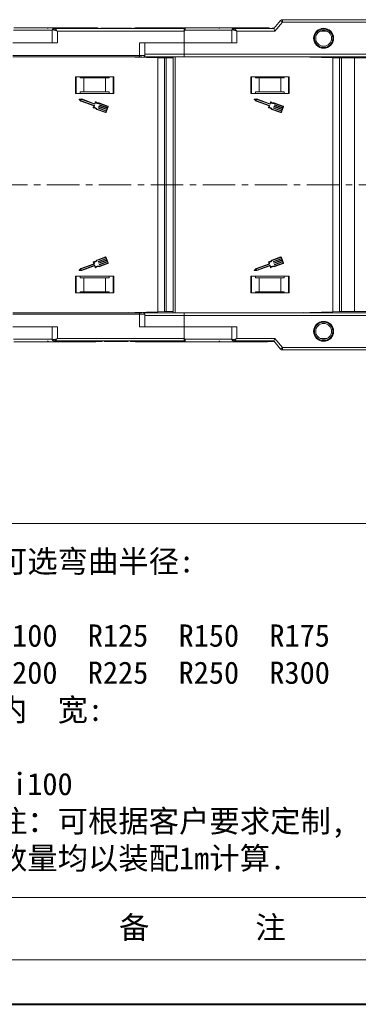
# Model space of a CAD drawing. Header units: millimetres. Extents: x 3059 to 4529, y 344 to 1377.
# Tile 6 of 42: x 3738 to 3870, y 344 to 729. Entities that reach past the tile are written whole.
import ezdxf

# ---------------------------------------------------------------- set-up
doc = ezdxf.new("R2010")
doc.units = ezdxf.units.MM
doc.linetypes.add('CENTERX2', pattern=[20.32, 12.7, -2.54, 2.54, -2.54])
doc.layers.add('标注线', color=7, linetype='Continuous', lineweight=15)
doc.styles.add('样式 6', font='仿宋_GB2312.ttf')

msp = doc.modelspace()

# ---------------------------------------------------------------- linework, layer by layer
at = {"color": 7, "linetype": 'Continuous', "lineweight": 15}
for p, q in [((3840.088, 728.399), (3837.387, 725.248)), ((3837.847, 724.248), (3840.847, 727.748)), ((3840.847, 727.748), (3840.088, 728.399)), ((3840.847, 727.748), (3840.847, 728.748)), ((3893.387, 728.748), (3840.847, 728.748)), ((3840.847, 727.748), (3893.387, 727.748)), ((3750.815, 724.598), (3735.621, 724.598)), ((3750.815, 724.748), (3750.815, 719.748)), ((3751.325, 724.748), (3750.815, 724.748)), ((3802.387, 725.248), (3751.697, 725.248)), ((3752.815, 724.248), (3802.387, 724.248)), ((3752.815, 719.748), (3752.815, 724.248)), ((3768.603, 725.448), (3768.414, 725.448)), ((3768.603, 725.296), (3768.603, 725.448)), ((3768.923, 725.448), (3768.603, 725.448)), ((3773.015, 725.248), (3768.647, 725.248)), ((3768.923, 725.248), (3768.923, 725.448)), ((3769.756, 725.248), (3769.756, 725.448)), ((3773.015, 725.448), (3769.756, 725.448)), ((3773.015, 725.248), (3773.015, 725.448)), ((3773.795, 725.248), (3773.795, 725.448)), ((3776.797, 725.248), (3773.977, 725.248)), ((3775.394, 725.248), (3775.394, 725.448)), ((3776.448, 725.248), (3776.448, 725.448)), ((3777.535, 725.248), (3777.535, 725.448)), ((3777.759, 725.248), (3777.759, 725.448)), ((3797.873, 725.248), (3777.759, 725.248)), ((3778.271, 725.248), (3778.271, 725.448)), ((3780.836, 725.448), (3778.271, 725.448)), ((3780.836, 725.248), (3780.836, 725.448)), ((3781.797, 725.448), (3780.836, 725.448)), ((3781.797, 725.248), (3781.797, 725.448)), ((3782.63, 725.248), (3782.63, 725.448)), ((3786.028, 725.448), (3782.63, 725.448)), ((3786.028, 725.248), (3786.028, 725.448)), ((3788.015, 725.448), (3787.054, 725.448)), ((3787.054, 725.248), (3787.054, 725.448)), ((3788.015, 725.248), (3788.015, 725.448)), ((3788.652, 725.248), (3788.652, 725.448)), ((3789.167, 725.248), (3789.167, 725.448)), ((3789.297, 725.248), (3789.297, 725.448)), ((3789.297, 725.448), (3790.259, 725.448)), ((3790.259, 725.248), (3790.259, 725.448)), ((3802.387, 725.246), (3802.387, 725.248)), ((3802.621, 724.598), (3802.387, 724.248)), ((3802.387, 724.248), (3802.387, 719.748)), ((3820.95, 724.598), (3802.621, 724.598)), ((3802.737, 725.598), (3802.737, 725.598)), ((3820.95, 724.748), (3820.95, 719.748)), ((3821.459, 724.748), (3820.95, 724.748)), ((3837.387, 725.248), (3821.832, 725.248)), ((3822.95, 719.748), (3822.95, 724.248)), ((3822.95, 724.248), (3837.847, 724.248)), ((3835.603, 725.448), (3835.414, 725.448)), ((3835.603, 725.296), (3835.603, 725.448)), ((3835.923, 725.448), (3835.603, 725.448)), ((3837.387, 725.248), (3835.647, 725.248)), ((3835.923, 725.248), (3835.923, 725.448)), ((3836.756, 725.248), (3836.756, 725.448)), ((3837.558, 725.448), (3836.756, 725.448)), ((3837.387, 725.248), (3837.847, 724.248)), ((3855.456, 724.248), (3858.318, 724.248)), ((3735.387, 719.748), (3752.815, 719.748)), ((3802.387, 719.748), (3784.958, 719.748)), ((3784.958, 719.748), (3784.958, 714.748)), ((3786.958, 714.748), (3786.958, 719.748)), ((3802.387, 715.248), (3802.387, 719.748)), ((3802.387, 719.748), (3822.95, 719.748)), ((3784.958, 714.748), (3735.387, 714.748)), ((3735.387, 714.248), (3784.958, 714.248)), ((3778.627, 714.248), (3792.036, 713.871)), ((3779.45, 714.225), (3779.45, 714.248)), ((3780.129, 714.229), (3779.949, 714.246)), ((3779.949, 714.211), (3779.949, 714.246)), ((3780.483, 714.196), (3780.129, 714.229)), ((3780.129, 714.229), (3780.129, 714.206)), ((3784.958, 714.748), (3784.958, 714.248)), ((3786.958, 714.748), (3784.958, 714.748)), ((3802.387, 715.248), (3786.958, 715.248)), ((3792.036, 713.871), (3792.036, 614.625)), ((3794.648, 713.798), (3792.036, 713.871)), ((3794.648, 614.698), (3794.648, 713.798)), ((3794.648, 713.798), (3795.395, 713.798)), ((3795.395, 713.798), (3795.395, 614.698)), ((3798.096, 713.798), (3795.395, 713.798)), ((3798.096, 714.248), (3798.096, 614.248)), ((3798.896, 614.248), (3798.896, 714.248)), ((3893.387, 715.248), (3802.387, 715.248)), ((3802.387, 714.248), (3802.387, 715.248)), ((3893.387, 714.248), (3802.387, 714.248)), ((3847.127, 714.248), (3860.536, 713.871)), ((3847.95, 714.225), (3847.95, 714.248)), ((3848.427, 714.248), (3848.449, 714.246)), ((3848.629, 714.229), (3848.449, 714.246)), ((3848.449, 714.211), (3848.449, 714.246)), ((3848.983, 714.196), (3848.629, 714.229)), ((3848.629, 714.229), (3848.629, 714.206)), ((3860.536, 713.871), (3860.536, 614.625)), ((3863.148, 713.798), (3860.536, 713.871)), ((3863.148, 614.698), (3863.148, 713.798)), ((3863.148, 713.798), (3863.895, 713.798)), ((3863.895, 713.798), (3863.895, 614.698)), ((3868.996, 713.798), (3863.895, 713.798)), ((3868.996, 614.698), (3868.996, 713.798)), ((3887.032, 713.798), (3868.996, 713.798)), ((3774.887, 706.448), (3759.887, 706.448)), ((3759.887, 706.448), (3759.887, 699.948)), ((3760.137, 699.948), (3760.137, 706.448)), ((3761.773, 706.048), (3761.773, 706.448)), ((3761.773, 706.048), (3763.137, 706.048)), ((3763.137, 706.048), (3763.137, 700.548)), ((3771.637, 706.048), (3763.137, 706.048)), ((3771.637, 700.548), (3771.637, 706.048)), ((3771.637, 706.048), (3773.001, 706.048)), ((3773.001, 706.448), (3773.001, 706.048)), ((3774.637, 706.448), (3774.637, 699.948)), ((3774.887, 699.948), (3774.887, 706.448)), ((3843.387, 706.448), (3828.387, 706.448)), ((3828.387, 706.448), (3828.387, 699.948)), ((3828.637, 706.448), (3828.637, 699.948)), ((3830.273, 706.048), (3830.273, 706.448)), ((3831.637, 706.048), (3830.273, 706.048)), ((3831.637, 700.548), (3831.637, 706.048)), ((3840.137, 706.048), (3831.637, 706.048)), ((3840.137, 706.048), (3840.137, 700.548)), ((3841.501, 706.048), (3840.137, 706.048)), ((3841.501, 706.448), (3841.501, 706.048)), ((3843.137, 699.948), (3843.137, 706.448)), ((3843.387, 699.948), (3843.387, 706.448)), ((3761.773, 700.548), (3761.773, 699.948)), ((3763.137, 700.548), (3761.773, 700.548)), ((3771.637, 700.548), (3763.137, 700.548)), ((3773.001, 700.548), (3771.637, 700.548)), ((3773.001, 699.948), (3773.001, 700.548)), ((3830.273, 700.548), (3831.637, 700.548)), ((3830.273, 699.948), (3830.273, 700.548)), ((3831.637, 700.548), (3840.137, 700.548)), ((3840.137, 700.548), (3841.501, 700.548)), ((3841.501, 700.548), (3841.501, 699.948)), ((3759.887, 699.948), (3774.887, 699.948)), ((3761.311, 697.567), (3762.006, 696.917)), ((3762.319, 697.774), (3761.369, 697.725)), ((3762.291, 697.589), (3761.593, 697.553)), ((3761.593, 697.553), (3762.104, 697.075)), ((3762.006, 696.917), (3767.073, 695.066)), ((3762.104, 697.075), (3767.264, 695.19)), ((3767.452, 695.704), (3762.291, 697.589)), ((3767.343, 695.938), (3762.319, 697.774)), ((3767.628, 696.585), (3767.402, 695.965)), ((3767.753, 696.393), (3767.511, 695.731)), ((3772.512, 695.02), (3769.115, 696.261)), ((3828.387, 699.948), (3843.387, 699.948)), ((3829.811, 697.567), (3830.506, 696.917)), ((3830.819, 697.774), (3829.869, 697.725)), ((3830.791, 697.589), (3830.093, 697.553)), ((3830.093, 697.553), (3830.604, 697.075)), ((3830.506, 696.917), (3835.573, 695.066)), ((3830.604, 697.075), (3835.764, 695.19)), ((3835.952, 695.704), (3830.791, 697.589)), ((3835.843, 695.938), (3830.819, 697.774)), ((3836.128, 696.585), (3835.902, 695.965)), ((3836.253, 696.393), (3836.011, 695.731)), ((3841.012, 695.02), (3837.615, 696.261)), ((3767.073, 695.066), (3766.831, 694.403)), ((3767.292, 695.131), (3767.05, 694.469)), ((3768.176, 693.692), (3771.574, 692.45)), ((3768.292, 693.843), (3771.636, 692.622)), ((3768.746, 694.212), (3768.777, 694.297)), ((3771.878, 693.019), (3768.773, 694.153)), ((3768.836, 694.324), (3771.941, 693.19)), ((3768.965, 694.811), (3768.996, 694.897)), ((3772.097, 693.618), (3768.992, 694.753)), ((3769.055, 694.924), (3772.16, 693.79)), ((3772.45, 694.849), (3769.106, 696.071)), ((3769.184, 695.411), (3769.216, 695.497)), ((3772.316, 694.218), (3769.211, 695.352)), ((3769.274, 695.524), (3772.379, 694.389)), ((3771.753, 692.676), (3771.878, 693.019)), ((3771.924, 692.613), (3772.676, 694.669)), ((3771.941, 693.19), (3772.097, 693.618)), ((3772.16, 693.79), (3772.316, 694.218)), ((3772.379, 694.389), (3772.504, 694.732)), ((3835.573, 695.066), (3835.331, 694.403)), ((3835.792, 695.131), (3835.55, 694.469)), ((3836.676, 693.692), (3840.074, 692.45)), ((3836.792, 693.843), (3840.136, 692.622)), ((3837.246, 694.212), (3837.277, 694.297)), ((3840.378, 693.019), (3837.273, 694.153)), ((3837.336, 694.324), (3840.441, 693.19)), ((3837.465, 694.811), (3837.496, 694.897)), ((3840.597, 693.618), (3837.492, 694.753)), ((3837.555, 694.924), (3840.66, 693.79)), ((3840.95, 694.849), (3837.606, 696.071)), ((3837.684, 695.411), (3837.716, 695.497)), ((3840.816, 694.218), (3837.711, 695.352)), ((3837.774, 695.524), (3840.879, 694.389)), ((3840.253, 692.676), (3840.378, 693.019)), ((3840.424, 692.613), (3841.176, 694.669)), ((3840.441, 693.19), (3840.597, 693.618)), ((3840.66, 693.79), (3840.816, 694.218)), ((3840.879, 694.389), (3841.004, 694.732)), ((3771.574, 636.045), (3768.176, 634.804)), ((3768.292, 634.652), (3771.636, 635.874)), ((3771.878, 635.477), (3768.773, 634.343)), ((3768.836, 634.171), (3771.941, 635.306)), ((3772.097, 634.877), (3768.992, 633.743)), ((3769.055, 633.572), (3772.16, 634.706)), ((3771.753, 635.82), (3771.878, 635.477)), ((3772.676, 633.826), (3771.924, 635.882)), ((3771.941, 635.306), (3772.097, 634.877)), ((3772.16, 634.706), (3772.316, 634.278)), ((3840.074, 636.045), (3836.676, 634.804)), ((3836.792, 634.652), (3840.136, 635.874)), ((3840.378, 635.477), (3837.273, 634.343)), ((3837.336, 634.171), (3840.441, 635.306)), ((3840.597, 634.877), (3837.492, 633.743)), ((3837.555, 633.572), (3840.66, 634.706)), ((3840.253, 635.82), (3840.378, 635.477)), ((3841.176, 633.826), (3840.424, 635.882)), ((3840.441, 635.306), (3840.597, 634.877)), ((3840.66, 634.706), (3840.816, 634.278)), ((3762.006, 631.579), (3761.311, 630.929)), ((3761.593, 630.942), (3762.104, 631.42)), ((3762.291, 630.906), (3761.593, 630.942)), ((3767.073, 633.43), (3762.006, 631.579)), ((3762.104, 631.42), (3767.264, 633.306)), ((3767.452, 632.792), (3762.291, 630.906)), ((3762.319, 630.722), (3767.343, 632.558)), ((3766.831, 634.093), (3767.073, 633.43)), ((3767.292, 633.364), (3767.05, 634.027)), ((3767.402, 632.531), (3767.628, 631.911)), ((3767.753, 632.103), (3767.511, 632.765)), ((3768.746, 634.284), (3768.777, 634.198)), ((3768.965, 633.685), (3768.996, 633.599)), ((3772.45, 633.647), (3769.106, 632.425)), ((3769.115, 632.234), (3772.512, 633.476)), ((3769.184, 633.085), (3769.216, 632.999)), ((3772.316, 634.278), (3769.211, 633.143)), ((3769.274, 632.972), (3772.379, 634.107)), ((3772.379, 634.107), (3772.504, 633.764)), ((3830.506, 631.579), (3829.811, 630.929)), ((3830.093, 630.942), (3830.604, 631.42)), ((3830.791, 630.906), (3830.093, 630.942)), ((3835.573, 633.43), (3830.506, 631.579)), ((3830.604, 631.42), (3835.764, 633.306)), ((3835.952, 632.792), (3830.791, 630.906)), ((3830.819, 630.722), (3835.843, 632.558)), ((3835.331, 634.093), (3835.573, 633.43)), ((3835.792, 633.364), (3835.55, 634.027)), ((3835.902, 632.531), (3836.128, 631.911)), ((3836.253, 632.103), (3836.011, 632.765)), ((3837.246, 634.284), (3837.277, 634.198)), ((3837.465, 633.685), (3837.496, 633.599)), ((3840.95, 633.647), (3837.606, 632.425)), ((3837.615, 632.234), (3841.012, 633.476)), ((3837.684, 633.085), (3837.716, 632.999)), ((3840.816, 634.278), (3837.711, 633.143)), ((3837.774, 632.972), (3840.879, 634.107)), ((3840.879, 634.107), (3841.004, 633.764)), ((3774.887, 628.548), (3759.887, 628.548)), ((3759.887, 628.548), (3759.887, 622.048)), ((3760.137, 622.048), (3760.137, 628.548)), ((3761.369, 630.771), (3762.319, 630.722)), ((3761.773, 628.548), (3761.773, 627.948)), ((3761.773, 627.948), (3763.137, 627.948)), ((3763.137, 627.948), (3763.137, 622.448)), ((3763.137, 627.948), (3771.637, 627.948)), ((3771.637, 622.448), (3771.637, 627.948)), ((3771.637, 627.948), (3773.001, 627.948)), ((3773.001, 627.948), (3773.001, 628.548)), ((3774.637, 628.548), (3774.637, 622.048)), ((3774.887, 622.048), (3774.887, 628.548)), ((3843.387, 628.548), (3828.387, 628.548)), ((3828.387, 628.548), (3828.387, 622.048)), ((3828.637, 628.548), (3828.637, 622.048)), ((3829.869, 630.771), (3830.819, 630.722)), ((3830.273, 627.948), (3830.273, 628.548)), ((3831.637, 627.948), (3830.273, 627.948)), ((3831.637, 622.448), (3831.637, 627.948)), ((3840.137, 627.948), (3831.637, 627.948)), ((3841.501, 627.948), (3840.137, 627.948)), ((3840.137, 627.948), (3840.137, 622.448)), ((3841.501, 628.548), (3841.501, 627.948)), ((3843.137, 622.048), (3843.137, 628.548)), ((3843.387, 622.048), (3843.387, 628.548)), ((3759.887, 622.048), (3774.887, 622.048)), ((3763.137, 622.448), (3761.773, 622.448)), ((3761.773, 622.048), (3761.773, 622.448)), ((3763.137, 622.448), (3771.637, 622.448)), ((3773.001, 622.448), (3771.637, 622.448)), ((3773.001, 622.448), (3773.001, 622.048)), ((3828.387, 622.048), (3843.387, 622.048)), ((3830.273, 622.448), (3831.637, 622.448)), ((3830.273, 622.048), (3830.273, 622.448)), ((3831.637, 622.448), (3840.137, 622.448)), ((3840.137, 622.448), (3841.501, 622.448)), ((3841.501, 622.448), (3841.501, 622.048)), ((3784.958, 614.248), (3735.387, 614.248)), ((3735.387, 613.748), (3784.958, 613.748)), ((3792.036, 614.625), (3778.627, 614.248)), ((3779.45, 614.248), (3779.45, 614.271)), ((3779.949, 614.25), (3779.949, 614.285)), ((3779.949, 614.25), (3780.129, 614.267)), ((3780.129, 614.267), (3780.483, 614.3)), ((3780.129, 614.29), (3780.129, 614.267)), ((3784.958, 613.748), (3784.958, 614.248)), ((3784.958, 613.748), (3784.958, 608.748)), ((3784.958, 613.748), (3786.958, 613.748)), ((3786.958, 608.748), (3786.958, 613.748)), ((3786.958, 613.248), (3802.387, 613.248)), ((3792.036, 614.625), (3794.648, 614.698)), ((3795.395, 614.698), (3794.648, 614.698)), ((3795.395, 614.698), (3798.096, 614.698)), ((3802.387, 614.248), (3802.387, 613.248)), ((3802.387, 614.248), (3893.387, 614.248)), ((3802.387, 608.748), (3802.387, 613.248)), ((3802.387, 613.248), (3893.387, 613.248)), ((3860.536, 614.625), (3847.127, 614.248)), ((3847.95, 614.248), (3847.95, 614.271)), ((3848.449, 614.25), (3848.427, 614.248)), ((3848.449, 614.25), (3848.449, 614.285)), ((3848.449, 614.25), (3848.629, 614.267)), ((3848.629, 614.267), (3848.983, 614.3)), ((3848.629, 614.29), (3848.629, 614.267)), ((3860.536, 614.625), (3863.148, 614.698)), ((3863.895, 614.698), (3863.148, 614.698)), ((3863.895, 614.698), (3868.996, 614.698)), ((3868.996, 614.698), (3887.032, 614.698)), ((3752.815, 608.748), (3735.387, 608.748)), ((3750.815, 608.748), (3750.815, 603.748)), ((3752.815, 604.248), (3752.815, 608.748)), ((3784.958, 608.748), (3802.387, 608.748)), ((3802.387, 608.748), (3802.387, 604.248)), ((3822.95, 608.748), (3802.387, 608.748)), ((3820.95, 608.748), (3820.95, 603.748)), ((3822.95, 604.248), (3822.95, 608.748)), ((3802.387, 604.248), (3752.815, 604.248)), ((3802.387, 604.248), (3802.621, 603.898)), ((3837.847, 604.248), (3822.95, 604.248)), ((3837.387, 603.248), (3837.847, 604.248)), ((3840.847, 600.748), (3837.847, 604.248)), ((3858.318, 604.248), (3855.456, 604.248)), ((3735.621, 603.898), (3750.815, 603.898)), ((3750.815, 603.748), (3751.325, 603.748)), ((3751.697, 603.248), (3802.387, 603.248)), ((3770.269, 603.048), (3768.414, 603.048)), ((3768.647, 603.248), (3773.387, 603.248)), ((3770.269, 603.248), (3770.269, 603.048)), ((3771.103, 603.048), (3771.103, 603.248)), ((3771.423, 603.048), (3771.103, 603.048)), ((3771.423, 603.048), (3771.423, 603.248)), ((3772.823, 603.048), (3771.423, 603.048)), ((3772.823, 603.048), (3772.823, 603.248)), ((3773.784, 603.048), (3772.823, 603.048)), ((3773.784, 603.248), (3773.784, 603.048)), ((3773.915, 603.248), (3773.915, 603.048)), ((3774.5, 603.048), (3774.413, 603.048)), ((3774.429, 603.248), (3774.429, 603.048)), ((3774.5, 603.248), (3774.5, 603.048)), ((3775.066, 603.248), (3775.066, 603.048)), ((3775.066, 603.248), (3785.323, 603.248)), ((3776.028, 603.048), (3775.066, 603.048)), ((3776.028, 603.048), (3776.028, 603.248)), ((3777.054, 603.048), (3777.054, 603.248)), ((3780.451, 603.048), (3777.054, 603.048)), ((3780.451, 603.048), (3780.451, 603.248)), ((3781.284, 603.048), (3781.284, 603.248)), ((3782.246, 603.048), (3781.284, 603.048)), ((3782.246, 603.048), (3782.246, 603.248)), ((3784.81, 603.048), (3782.246, 603.048)), ((3784.81, 603.048), (3784.81, 603.248)), ((3785.323, 603.048), (3785.323, 603.248)), ((3785.546, 603.248), (3785.546, 603.048)), ((3786.284, 603.248), (3789.105, 603.248)), ((3786.634, 603.248), (3786.634, 603.048)), ((3787.688, 603.248), (3787.688, 603.048)), ((3790.066, 603.248), (3790.066, 603.048)), ((3790.066, 603.248), (3797.873, 603.248)), ((3802.621, 603.898), (3820.95, 603.898)), ((3802.737, 602.898), (3802.737, 602.898)), ((3821.459, 603.748), (3820.95, 603.748)), ((3821.62, 603.248), (3821.832, 603.248)), ((3821.832, 603.248), (3837.387, 603.248)), ((3837.269, 603.048), (3835.414, 603.048)), ((3835.647, 603.248), (3837.387, 603.248)), ((3837.269, 603.248), (3837.269, 603.048)), ((3837.387, 603.248), (3840.088, 600.097)), ((3840.088, 600.097), (3840.847, 600.748)), ((3893.387, 600.748), (3840.847, 600.748)), ((3840.847, 600.748), (3840.847, 599.748)), ((3840.847, 599.748), (3893.387, 599.748))]:
    msp.add_line(p, q, dxfattribs=at)
at = {"color": 1, "linetype": 'CENTERX2', "lineweight": 13}
msp.add_line((4371, 664.248), (3534.948, 664.248), dxfattribs=at)
at = {"color": 7, "lineweight": 13}
for p, q in [((3722.983, 531.919), (4502.143, 531.919)), ((3145.66, 361.489), (3876.074, 361.489))]:
    msp.add_line(p, q, dxfattribs=at)
at = {"color": 7, "lineweight": 15}
msp.add_line((3145.66, 385.836), (3876.074, 385.836), dxfattribs=at)
at = {"color": 7, "lineweight": 40}
msp.add_line((3058.706, 344.099), (4519.534, 344.099), dxfattribs=at)
at = {"color": 7, "linetype": 'Continuous', "lineweight": 15, "flags": 128}
msp.add_lwpolyline([(3802.387, 603.248), (3802.387, 603.248)], dxfattribs=at)
at = {"color": 7, "linetype": 'Continuous', "lineweight": 15}
for centre, radius in [((3856.887, 721.498), 3.9), ((3856.887, 721.498), 3.1), ((3856.887, 606.998), 3.9), ((3856.887, 606.998), 3.1)]:
    msp.add_circle(centre, radius, dxfattribs=at)
for centre, radius, start, end in [((3840.847, 727.748), 1, 90, 139.39871), ((3748.817, 725.248), 0.35, 0.00041, 90.00191), ((3751.315, 724.748), 0.5, 90, 180), ((3751.772, 724.803), 0.451, 99.5202, 187.08135), ((3767.887, 724.598), 1, 40.5416, 90), ((3783.667, 724.598), 1, 90, 121.78833), ((3802.737, 725.248), 0.35, 89.99809, 179.99965), ((3766.843, 657.671), 75.89, 61.87179, 62.07191), ((3815.817, 725.248), 0.35, 0.00041, 90.00191), ((3821.45, 724.748), 0.5, 90, 180), ((3821.906, 724.803), 0.451, 99.5202, 187.08135), ((3834.887, 724.598), 1, 40.5416, 90), ((3786.458, 714.748), 0.5, 270, 0), ((3761.374, 697.633), 0.0912, 92.951, 226.90808), ((3767.714, 696.554), 0.0912, 44.41454, 159.92954), ((3768.747, 697.566), 1.538, 229.69289, 283.48884), ((3768.747, 697.566), 1.355, 224.41454, 285.7472), ((3829.874, 697.633), 0.0912, 92.951, 226.90808), ((3836.214, 696.554), 0.0912, 44.41454, 159.92954), ((3837.247, 697.566), 1.538, 229.69289, 283.48884), ((3837.247, 697.566), 1.355, 224.41454, 285.7472), ((3766.917, 694.372), 0.0912, 159.92954, 275.44455), ((3767.054, 692.931), 1.355, 34.11188, 95.44455), ((3767.054, 692.931), 1.538, 36.37025, 90.1662), ((3767.249, 695.147), 0.0456, 339.92954, 69.92954), ((3767.359, 695.981), 0.0456, 249.92954, 339.92954), ((3767.468, 695.747), 0.0456, 249.92954, 339.92954), ((3768.789, 694.196), 0.0456, 159.92954, 249.92954), ((3768.82, 694.282), 0.0456, 69.92954, 159.92954), ((3769.008, 694.796), 0.0456, 159.92954, 249.92954), ((3769.039, 694.881), 0.0456, 69.92954, 159.92954), ((3769.227, 695.395), 0.0456, 159.92954, 249.92954), ((3769.258, 695.481), 0.0456, 69.92954, 159.92954), ((3771.667, 692.707), 0.274, 249.92954, 339.92954), ((3771.667, 692.707), 0.0912, 249.92954, 339.92954), ((3772.419, 694.763), 0.0912, 339.92954, 69.92954), ((3772.419, 694.763), 0.274, 339.92954, 69.92954), ((3835.417, 694.372), 0.0912, 159.92954, 275.44455), ((3835.554, 692.931), 1.355, 34.11188, 95.44455), ((3835.554, 692.931), 1.538, 36.37025, 90.1662), ((3835.749, 695.147), 0.0456, 339.92954, 69.92954), ((3835.859, 695.981), 0.0456, 249.92954, 339.92954), ((3835.968, 695.747), 0.0456, 249.92954, 339.92954), ((3837.289, 694.196), 0.0456, 159.92954, 249.92954), ((3837.32, 694.282), 0.0456, 69.92954, 159.92954), ((3837.508, 694.796), 0.0456, 159.92954, 249.92954), ((3837.539, 694.881), 0.0456, 69.92954, 159.92954), ((3837.727, 695.395), 0.0456, 159.92954, 249.92954), ((3837.758, 695.481), 0.0456, 69.92954, 159.92954), ((3840.167, 692.707), 0.274, 249.92954, 339.92954), ((3840.167, 692.707), 0.0912, 249.92954, 339.92954), ((3840.919, 694.763), 0.0912, 339.92954, 69.92954), ((3840.919, 694.763), 0.274, 339.92954, 69.92954), ((3767.054, 635.564), 1.355, 264.55545, 325.88812), ((3771.667, 635.788), 0.274, 20.07046, 110.07046), ((3771.667, 635.788), 0.0912, 20.07046, 110.07046), ((3835.554, 635.564), 1.355, 264.55545, 325.88812), ((3840.167, 635.788), 0.274, 20.07046, 110.07046), ((3840.167, 635.788), 0.0912, 20.07046, 110.07046), ((3761.374, 630.862), 0.0912, 133.09192, 267.049), ((3766.917, 634.124), 0.0912, 84.55545, 200.07046), ((3767.054, 635.564), 1.538, 269.8338, 323.62975), ((3767.249, 633.349), 0.0456, 290.07046, 20.07046), ((3767.359, 632.515), 0.0456, 20.07046, 110.07046), ((3767.468, 632.749), 0.0456, 20.07046, 110.07046), ((3767.714, 631.942), 0.0912, 200.07046, 315.58546), ((3768.747, 630.93), 1.538, 76.51116, 130.30711), ((3768.747, 630.93), 1.355, 74.2528, 135.58546), ((3768.789, 634.3), 0.0456, 110.07046, 200.07046), ((3768.82, 634.214), 0.0456, 200.07046, 290.07046), ((3769.008, 633.7), 0.0456, 110.07046, 200.07046), ((3769.039, 633.614), 0.0456, 200.07046, 290.07046), ((3769.227, 633.101), 0.0456, 110.07046, 200.07046), ((3769.258, 633.015), 0.0456, 200.07046, 290.07046), ((3772.419, 633.733), 0.0912, 290.07046, 20.07046), ((3772.419, 633.733), 0.274, 290.07046, 20.07046), ((3829.874, 630.862), 0.0912, 133.09192, 267.049), ((3835.417, 634.124), 0.0912, 84.55545, 200.07046), ((3835.554, 635.564), 1.538, 269.8338, 323.62975), ((3835.749, 633.349), 0.0456, 290.07046, 20.07046), ((3835.859, 632.515), 0.0456, 20.07046, 110.07046), ((3835.968, 632.749), 0.0456, 20.07046, 110.07046), ((3836.214, 631.942), 0.0912, 200.07046, 315.58546), ((3837.247, 630.93), 1.538, 76.51116, 130.30711), ((3837.247, 630.93), 1.355, 74.2528, 135.58546), ((3837.289, 634.3), 0.0456, 110.07046, 200.07046), ((3837.32, 634.214), 0.0456, 200.07046, 290.07046), ((3837.508, 633.7), 0.0456, 110.07046, 200.07046), ((3837.539, 633.614), 0.0456, 200.07046, 290.07046), ((3837.727, 633.101), 0.0456, 110.07046, 200.07046), ((3837.758, 633.015), 0.0456, 200.07046, 290.07046), ((3840.919, 633.733), 0.0912, 290.07046, 20.07046), ((3840.919, 633.733), 0.274, 290.07046, 20.07046), ((3786.458, 613.748), 0.5, 360, 90), ((3748.817, 603.248), 0.35, 269.99809, 359.99959), ((3751.315, 603.748), 0.5, 180, 270), ((3751.772, 603.692), 0.451, 172.91869, 260.47981), ((3767.887, 603.898), 1, 270, 319.4584), ((3783.667, 603.898), 1, 238.21167, 270), ((3766.843, 670.825), 75.89, 297.92809, 298.12821), ((3802.737, 603.248), 0.35, 180.00057, 270.00191), ((3815.817, 603.248), 0.35, 269.99809, 359.99959), ((3821.45, 603.748), 0.5, 180, 270), ((3821.906, 603.692), 0.451, 172.91865, 260.4798), ((3834.887, 603.898), 1, 270, 319.4584), ((3840.847, 600.748), 1, 220.60129, 270)]:
    msp.add_arc(centre, radius, start, end, dxfattribs=at)
for points, knots in [([(3767.887, 725.598), (3767.841, 725.598), (3767.747, 725.598), (3766.976, 725.598), (3765.81, 725.598), (3764.339, 725.598), (3762.691, 725.598), (3760.751, 725.598), (3757.795, 725.598), (3754.361, 725.598), (3750.584, 725.598), (3747.348, 725.598), (3743.705, 725.598), (3739.715, 725.598), (3737.05, 725.598), (3735.737, 725.598)], [0, 0, 0, 0, 0.0777263, 0.157824, 0.2401354, 0.3044544, 0.368763, 0.4344301, 0.5000865, 0.631237, 0.695556, 0.7598647, 0.8421852, 0.9222807, 1, 1, 1, 1]), ([(3752.815, 724.248), (3752.546, 724.364), (3752.127, 724.545), (3751.629, 724.716), (3751.419, 724.738), (3751.325, 724.748)], [0, 0, 0, 0, 0.4984129, 0.772928, 1, 1, 1, 1]), ([(3751.697, 725.248), (3751.765, 725.231), (3751.909, 725.195), (3752.188, 724.945), (3752.498, 724.615), (3752.709, 724.37), (3752.815, 724.248)], [0, 0, 0, 0, 0.2343503, 0.4981953, 0.748869, 1, 1, 1, 1]), ([(3775.394, 725.448), (3775.26, 725.448), (3774.857, 725.448), (3774.202, 725.448), (3773.584, 725.448), (3773.156, 725.448), (3773.025, 725.448), (3773.017, 725.448), (3773.015, 725.448)], [0, 0, 0, 0, 0.1013981, 0.3069957, 0.5061443, 0.6852619, 0.9245571, 1, 1, 1, 1]), ([(3776.448, 725.448), (3776.386, 725.448), (3776.261, 725.448), (3776.077, 725.448), (3775.902, 725.448), (3775.734, 725.448), (3775.565, 725.448), (3775.451, 725.448), (3775.394, 725.448)], [0, 0, 0, 0, 0.1854289, 0.3721896, 0.5277082, 0.6838775, 0.8416784, 1, 1, 1, 1]), ([(3777.535, 725.448), (3777.475, 725.448), (3777.355, 725.448), (3777.038, 725.448), (3776.718, 725.448), (3776.476, 725.448), (3776.448, 725.448)], [0, 0, 0, 0, 0.2508959, 0.5021661, 0.9405117, 1, 1, 1, 1]), ([(3777.759, 725.448), (3777.758, 725.448), (3777.757, 725.448), (3777.742, 725.448), (3777.718, 725.448), (3777.677, 725.448), (3777.62, 725.448), (3777.564, 725.448), (3777.535, 725.448)], [0, 0, 0, 0, 0.15395018, 0.3081809, 0.47869905, 0.64996124, 0.82420256, 1, 1, 1, 1]), ([(3778.271, 725.448), (3778.192, 725.448), (3778.106, 725.448), (3777.938, 725.448), (3777.928, 725.448)], [0, 0, 0, 0, 0.9398926, 1, 1, 1, 1]), ([(3802.387, 725.598), (3801.92, 725.598), (3800.461, 725.598), (3798.149, 725.598), (3795.482, 725.598), (3792.205, 725.598), (3789.416, 725.598), (3787.214, 725.598), (3785.743, 725.598), (3784.577, 725.598), (3783.806, 725.598), (3783.713, 725.598), (3783.667, 725.598)], [0, 0, 0, 0, 0.0417359, 0.1303349, 0.2208054, 0.3112613, 0.4919493, 0.5805627, 0.6691617, 0.7825761, 0.8929282, 1, 1, 1, 1]), ([(3788.015, 725.448), (3788.018, 725.448), (3788.023, 725.448), (3788.072, 725.448), (3788.162, 725.448), (3788.28, 725.448), (3788.447, 725.448), (3788.574, 725.448), (3788.652, 725.448)], [0, 0, 0, 0, 0.2920273, 0.5048541, 0.6139046, 0.723685, 0.8298165, 1, 1, 1, 1]), ([(3788.652, 725.448), (3788.693, 725.448), (3788.778, 725.448), (3788.888, 725.448), (3788.982, 725.448), (3789.054, 725.448), (3789.117, 725.448), (3789.15, 725.448), (3789.167, 725.448)], [0, 0, 0, 0, 0.202387, 0.4109073, 0.5578292, 0.7094718, 0.8532239, 1, 1, 1, 1]), ([(3789.167, 725.448), (3789.186, 725.448), (3789.224, 725.448), (3789.252, 725.448), (3789.271, 725.448), (3789.284, 725.448), (3789.292, 725.448), (3789.296, 725.448), (3789.297, 725.448)], [0, 0, 0, 0, 0.1938055, 0.3931273, 0.5440688, 0.6954121, 0.8476129, 1, 1, 1, 1]), ([(3802.387, 724.722), (3802.387, 724.815), (3802.387, 725), (3802.387, 725.162), (3802.387, 725.192), (3802.387, 725.201)], [0, 0, 0, 0, 0.412979, 0.8259867, 1, 1, 1, 1]), ([(3802.737, 725.598), (3802.737, 725.591), (3802.738, 725.577), (3802.737, 725.474), (3802.735, 725.328), (3802.723, 725.145), (3802.704, 724.962), (3802.674, 724.776), (3802.638, 724.654), (3802.621, 724.598)], [0, 0, 0, 0, 0.172016, 0.3127556, 0.4995985, 0.630391, 0.7580256, 0.8892284, 1, 1, 1, 1]), ([(3834.887, 725.598), (3834.841, 725.598), (3834.747, 725.598), (3833.976, 725.598), (3832.81, 725.598), (3831.339, 725.598), (3829.691, 725.598), (3827.751, 725.598), (3824.795, 725.598), (3821.361, 725.598), (3817.584, 725.598), (3814.348, 725.598), (3810.705, 725.598), (3806.715, 725.598), (3804.05, 725.598), (3802.737, 725.598)], [0, 0, 0, 0, 0.0777263, 0.157824, 0.2401354, 0.3044544, 0.368763, 0.4344301, 0.5000865, 0.631237, 0.695556, 0.7598647, 0.8421852, 0.9222807, 1, 1, 1, 1]), ([(3822.95, 724.248), (3822.68, 724.364), (3822.262, 724.545), (3821.763, 724.716), (3821.554, 724.738), (3821.459, 724.748)], [0, 0, 0, 0, 0.49841293, 0.77292805, 1, 1, 1, 1]), ([(3821.832, 725.248), (3821.715, 725.248), (3821.589, 725.248), (3821.554, 725.248), (3821.552, 725.248)], [0, 0, 0, 0, 0.93147, 1, 1, 1, 1]), ([(3821.832, 725.248), (3821.9, 725.231), (3822.043, 725.195), (3822.323, 724.945), (3822.632, 724.615), (3822.844, 724.37), (3822.95, 724.248)], [0, 0, 0, 0, 0.2343503, 0.4981953, 0.748869, 1, 1, 1, 1]), ([(3853.287, 721.498), (3853.335, 721.951), (3853.41, 722.649), (3853.858, 723.489), (3854.323, 724.061), (3854.896, 724.529), (3855.735, 724.963), (3856.887, 725.185), (3858.039, 724.963), (3858.877, 724.529), (3859.45, 724.061), (3859.916, 723.489), (3860.364, 722.65), (3860.439, 721.951), (3860.487, 721.498)], [0, 0, 0, 0, 0.1197215, 0.184837, 0.25, 0.3151155, 0.3802785, 0.5, 0.6197215, 0.684837, 0.75, 0.8151155, 0.8802785, 1, 1, 1, 1]), ([(3860.487, 721.498), (3860.439, 721.045), (3860.364, 720.346), (3859.916, 719.507), (3859.451, 718.935), (3858.878, 718.467), (3858.039, 718.033), (3856.887, 717.811), (3855.735, 718.033), (3854.896, 718.467), (3854.323, 718.935), (3853.858, 719.507), (3853.41, 720.346), (3853.335, 721.045), (3853.287, 721.498)], [0, 0, 0, 0, 0.1197215, 0.184837, 0.25, 0.3151155, 0.3802785, 0.5, 0.6197215, 0.684837, 0.75, 0.8151155, 0.8802785, 1, 1, 1, 1]), ([(3784.958, 714.248), (3785.117, 714.248), (3785.443, 714.248), (3785.803, 714.248), (3785.947, 714.248), (3785.98, 714.248)], [0, 0, 0, 0, 0.4212182, 0.866389, 1, 1, 1, 1]), ([(3802.387, 714.248), (3801.066, 714.248), (3798.383, 714.248), (3794.358, 714.248), (3790.691, 714.248), (3788.045, 714.248), (3786.783, 714.248), (3786.458, 714.248)], [0, 0, 0, 0, 0.2377682, 0.4829101, 0.7349567, 0.9319731, 1, 1, 1, 1]), ([(3785.94, 614.248), (3785.92, 614.248), (3785.788, 614.248), (3785.442, 614.248), (3785.117, 614.248), (3784.958, 614.248)], [0, 0, 0, 0, 0.0866478, 0.5559493, 1, 1, 1, 1]), ([(3786.29, 614.248), (3786.67, 614.248), (3787.987, 614.248), (3790.69, 614.248), (3794.358, 614.248), (3798.383, 614.248), (3801.066, 614.248), (3802.387, 614.248)], [0, 0, 0, 0, 0.0787743, 0.2735433, 0.5226472, 0.7649677, 1, 1, 1, 1]), ([(3853.287, 606.998), (3853.335, 607.451), (3853.41, 608.149), (3853.858, 608.989), (3854.323, 609.561), (3854.896, 610.029), (3855.735, 610.463), (3856.887, 610.685), (3858.039, 610.463), (3858.877, 610.029), (3859.45, 609.561), (3859.916, 608.989), (3860.364, 608.15), (3860.439, 607.451), (3860.487, 606.998)], [0, 0, 0, 0, 0.1197215, 0.184837, 0.25, 0.3151155, 0.3802785, 0.5, 0.6197215, 0.684837, 0.75, 0.8151155, 0.8802785, 1, 1, 1, 1]), ([(3751.325, 603.748), (3751.419, 603.758), (3751.629, 603.779), (3752.127, 603.951), (3752.546, 604.132), (3752.815, 604.248)], [0, 0, 0, 0, 0.2270634, 0.5015869, 1, 1, 1, 1]), ([(3752.815, 604.248), (3752.709, 604.125), (3752.498, 603.88), (3752.188, 603.551), (3751.909, 603.3), (3751.765, 603.265), (3751.697, 603.248)], [0, 0, 0, 0, 0.25113093, 0.50180461, 0.76564074, 1, 1, 1, 1]), ([(3821.459, 603.748), (3821.554, 603.758), (3821.763, 603.779), (3822.262, 603.951), (3822.68, 604.132), (3822.95, 604.248)], [0, 0, 0, 0, 0.2270634, 0.5015869, 1, 1, 1, 1]), ([(3822.95, 604.248), (3822.844, 604.125), (3822.632, 603.88), (3822.322, 603.551), (3822.043, 603.3), (3821.9, 603.265), (3821.832, 603.248)], [0, 0, 0, 0, 0.2515188, 0.5017844, 0.7656323, 1, 1, 1, 1]), ([(3860.487, 606.998), (3860.439, 606.545), (3860.364, 605.846), (3859.916, 605.007), (3859.451, 604.435), (3858.878, 603.967), (3858.039, 603.533), (3856.887, 603.311), (3855.735, 603.533), (3854.896, 603.967), (3854.323, 604.435), (3853.858, 605.007), (3853.41, 605.846), (3853.335, 606.545), (3853.287, 606.998)], [0, 0, 0, 0, 0.1197215, 0.184837, 0.25, 0.3151155, 0.3802785, 0.5, 0.6197215, 0.684837, 0.75, 0.8151155, 0.8802785, 1, 1, 1, 1]), ([(3735.737, 602.898), (3737.05, 602.898), (3739.716, 602.898), (3743.705, 602.898), (3747.348, 602.898), (3750.584, 602.898), (3753.409, 602.898), (3756.07, 602.898), (3759.349, 602.898), (3762.137, 602.898), (3764.339, 602.898), (3765.81, 602.898), (3766.977, 602.898), (3767.747, 602.898), (3767.841, 602.898), (3767.887, 602.898)], [0, 0, 0, 0, 0.077724, 0.157824, 0.2401354, 0.3044544, 0.368763, 0.4344301, 0.5000865, 0.631237, 0.695556, 0.7598646, 0.8421852, 0.9222831, 1, 1, 1, 1]), ([(3773.784, 603.048), (3773.786, 603.048), (3773.789, 603.048), (3773.798, 603.048), (3773.812, 603.048), (3773.833, 603.048), (3773.863, 603.048), (3773.897, 603.048), (3773.915, 603.048)], [0, 0, 0, 0, 0.1559964, 0.3121249, 0.4808949, 0.6502119, 0.8232477, 1, 1, 1, 1]), ([(3773.915, 603.048), (3773.955, 603.048), (3774.031, 603.048), (3774.201, 603.048), (3774.336, 603.048), (3774.413, 603.048), (3774.429, 603.048)], [0, 0, 0, 0, 0.3303982, 0.6247668, 0.9173609, 1, 1, 1, 1]), ([(3774.429, 603.048), (3774.517, 603.048), (3774.656, 603.048), (3774.831, 603.048), (3774.95, 603.048), (3775.06, 603.048), (3775.064, 603.048), (3775.066, 603.048)], [0, 0, 0, 0, 0.1893295, 0.3022223, 0.4156123, 0.5487324, 1, 1, 1, 1]), ([(3776.028, 603.048), (3776.051, 603.048), (3776.178, 603.048), (3776.531, 603.048), (3776.867, 603.048), (3777.054, 603.048)], [0, 0, 0, 0, 0.0930869, 0.4988707, 1, 1, 1, 1]), ([(3783.667, 602.898), (3783.713, 602.898), (3783.806, 602.898), (3784.577, 602.898), (3785.743, 602.898), (3787.214, 602.898), (3788.862, 602.898), (3790.802, 602.898), (3793.757, 602.898), (3797.203, 602.898), (3800.461, 602.898), (3801.92, 602.898), (3802.387, 602.898)], [0, 0, 0, 0, 0.1070847, 0.2174366, 0.3308382, 0.4194516, 0.5080506, 0.5985211, 0.688977, 0.869665, 0.9582783, 1, 1, 1, 1]), ([(3785.323, 603.048), (3785.323, 603.048), (3785.324, 603.048), (3785.339, 603.048), (3785.364, 603.048), (3785.405, 603.048), (3785.462, 603.048), (3785.518, 603.048), (3785.546, 603.048)], [0, 0, 0, 0, 0.1539502, 0.3081809, 0.478699, 0.6499612, 0.8242026, 1, 1, 1, 1]), ([(3785.546, 603.048), (3785.606, 603.048), (3785.726, 603.048), (3786.043, 603.048), (3786.364, 603.048), (3786.605, 603.048), (3786.634, 603.048)], [0, 0, 0, 0, 0.2508959, 0.50216611, 0.94051172, 1, 1, 1, 1]), ([(3786.634, 603.048), (3786.696, 603.048), (3786.82, 603.048), (3787.004, 603.048), (3787.18, 603.048), (3787.347, 603.048), (3787.517, 603.048), (3787.631, 603.048), (3787.688, 603.048)], [0, 0, 0, 0, 0.1854289, 0.3721896, 0.5277082, 0.6838775, 0.8416784, 1, 1, 1, 1]), ([(3787.688, 603.048), (3787.821, 603.048), (3788.225, 603.048), (3788.879, 603.048), (3789.498, 603.048), (3789.925, 603.048), (3790.056, 603.048), (3790.064, 603.048), (3790.066, 603.048)], [0, 0, 0, 0, 0.1013981, 0.3069957, 0.5061443, 0.6852619, 0.9245571, 1, 1, 1, 1]), ([(3802.387, 603.248), (3802.387, 603.259), (3802.387, 603.281), (3802.387, 603.454), (3802.387, 603.639), (3802.387, 603.755), (3802.387, 603.773)], [0, 0, 0, 0, 0.3133566, 0.6267132, 0.9400698, 1, 1, 1, 1]), ([(3802.621, 603.898), (3802.638, 603.842), (3802.675, 603.718), (3802.704, 603.532), (3802.723, 603.351), (3802.735, 603.168), (3802.737, 603.022), (3802.738, 602.919), (3802.737, 602.905), (3802.737, 602.898)], [0, 0, 0, 0, 0.1117977, 0.2443303, 0.368648, 0.5004012, 0.6872226, 0.8279677, 1, 1, 1, 1]), ([(3802.737, 602.898), (3804.05, 602.898), (3806.716, 602.898), (3810.705, 602.898), (3814.348, 602.898), (3817.584, 602.898), (3820.409, 602.898), (3823.07, 602.898), (3826.349, 602.898), (3829.137, 602.898), (3831.339, 602.898), (3832.81, 602.898), (3833.977, 602.898), (3834.747, 602.898), (3834.841, 602.898), (3834.887, 602.898)], [0, 0, 0, 0, 0.077724, 0.157824, 0.2401354, 0.3044544, 0.368763, 0.4344301, 0.5000865, 0.631237, 0.695556, 0.7598646, 0.8421852, 0.9222831, 1, 1, 1, 1])]:
    msp.add_open_spline(points, degree=3, knots=knots, dxfattribs=at)
for points in [[(3751.315, 725.248), (3751.333, 725.248), (3751.368, 725.248), (3751.587, 725.248), (3751.697, 725.248)], [(3797.873, 725.248), (3797.983, 725.248), (3798.202, 725.248), (3798.237, 725.248), (3798.255, 725.248)], [(3802.387, 724.248), (3802.387, 724.331), (3802.387, 724.496), (3802.387, 724.647), (3802.387, 724.722)], [(3802.387, 603.773), (3802.387, 603.849), (3802.387, 603.999), (3802.387, 604.165), (3802.387, 604.248)], [(3751.697, 603.248), (3751.587, 603.248), (3751.368, 603.248), (3751.333, 603.248), (3751.315, 603.248)]]:
    msp.add_open_spline(points, degree=3, dxfattribs=at)

# ---------------------------------------------------------------- texts
at = {"layer": '标注线', "color": 7, "lineweight": 18, "char_height": 6.26069, "style": '样式 6'}
for s, insert, width, attachment_point in [('{\\H1.389x;可选弯曲半径:\\P\\PR100  R125  R150  R175 \\PR200  R225  R250  R300\\P内  宽:\\P\\PBi100\\P注：可根据客户要求定制,\\P数量均以装配1m计算.}', (3729.203, 458.648), 188.10983, 4), ('{\\H1.389x;备       注}', (3809.489, 373.663), 91.47438, 5), ('{\\H1.389x;备       注}', (3809.489, 373.663), 91.47438, 5)]:
    msp.add_mtext(s, dxfattribs=dict(at, insert=insert, width=width, attachment_point=attachment_point))

doc.saveas('drawing.dxf')
